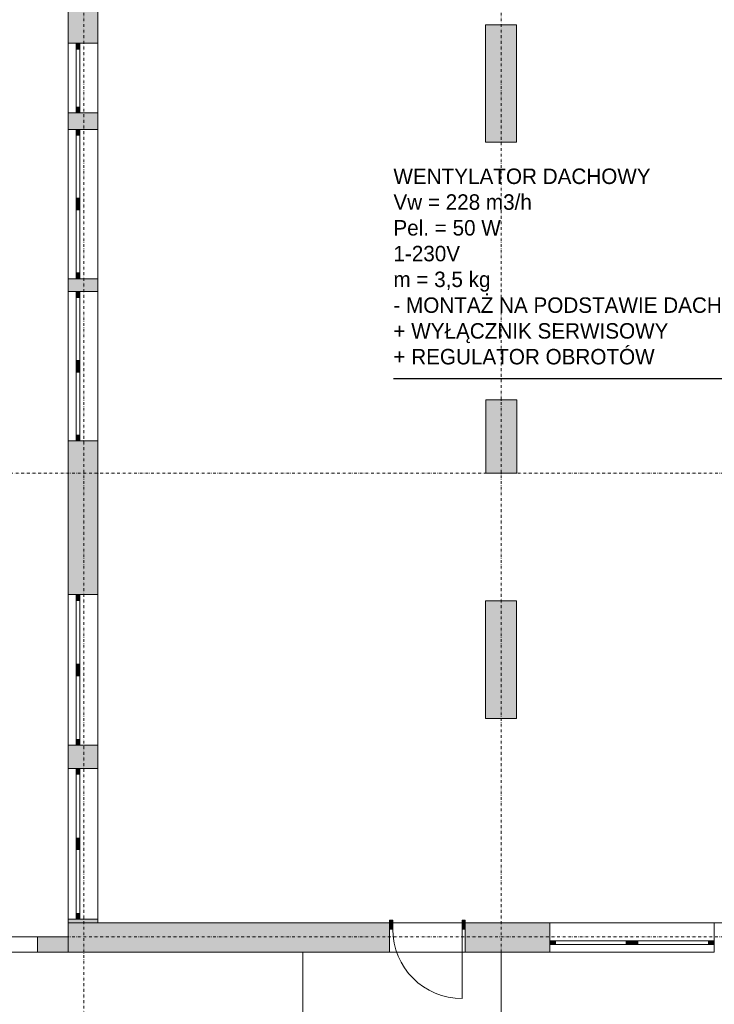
# Model space of a CAD drawing. Header units: centimetres. Extents: x -1589 to 108054, y -205274 to 31709.
# Tile 116 of 256: x 23081 to 23980, y 9585 to 10859. Entities that reach past the tile are written whole.
import ezdxf

# ---------------------------------------------------------------- set-up
doc = ezdxf.new("R2010")
doc.units = ezdxf.units.CM
doc.header["$LTSCALE"] = 0.01
doc.header["$MEASUREMENT"] = 0
doc.linetypes.add('Kropki i Kreski', pattern=[72, 36, -18, 0, -18])
doc.linetypes.add('Wipeout_Contour', pattern=[100, 0, -100])
for name, color, linetype in [('2_stropy.ISTN', 7, 'Continuous'), ('2_ściany wewnętrzne.ISTN', 7, 'Continuous'), ('2_ściany zewnętrzne.ISTN', 7, 'Continuous'), ('3_linie 2D .ISTN', 7, 'Continuous'), ('4_osie.ISTN', 7, 'Continuous'), ('_WOD-KAN', 7, 'Continuous')]:
    doc.layers.add(name, color=color, linetype=linetype)
doc.styles.add('GENERATED_STYLE_1', font='txt')

msp = doc.modelspace()

# ---------------------------------------------------------------- hatches: boundary and pattern name
at = {"layer": '2_ściany wewnętrzne.ISTN', "linetype": 'Continuous', "lineweight": 5}
for points in [[(23684.36078, 10852.36866), (23684.36078, 10700.26411), (23724.36078, 10700.26411), (23724.36078, 10852.36866)], [(23684.67968, 10367.07365), (23684.67968, 10272.40516), (23724.67968, 10272.40516), (23724.67968, 10367.07365)], [(23684.36078, 10106.84904), (23684.36078, 9954.7445), (23724.36078, 9954.7445), (23724.36078, 10106.84904)]]:
    msp.add_hatch(color=8, dxfattribs=at).paths.add_polyline_path(points)
at = {"layer": '2_ściany zewnętrzne.ISTN', "linetype": 'Continuous', "lineweight": 5}
for points in [[(23560.12526, 9693.90516), (23560.12526, 9682.40516), (23564.12526, 9682.40516), (23564.12526, 9693.90516)], [(23560.12526, 9693.90516), (23560.12526, 9682.40516), (23564.12526, 9682.40516), (23564.12526, 9693.90516)], [(23658.12526, 9682.40516), (23658.12526, 9693.90516), (23654.12526, 9693.90516), (23654.12526, 9682.40516)], [(23658.12526, 9682.40516), (23658.12526, 9693.90516), (23654.12526, 9693.90516), (23654.12526, 9682.40516)], [(23658.12526, 9652.40516), (23767.36285, 9652.40516), (23767.36285, 9690.40515), (23658.12526, 9690.40516)], [(23658.12526, 9652.40516), (23767.36285, 9652.40516), (23767.36285, 9690.40515), (23658.12526, 9690.40515)], [(23767.36285, 9662.40516), (23774.86285, 9662.40516), (23774.86285, 9667.40516), (23767.36285, 9667.40516)], [(23767.36285, 9662.40516), (23774.86285, 9662.40516), (23774.86285, 9667.40516), (23767.36285, 9667.40516)], [(23873.86285, 9667.40516), (23866.36285, 9667.40516), (23866.36285, 9662.40516), (23873.86285, 9662.40516)], [(23873.86285, 9667.40516), (23866.36285, 9667.40516), (23866.36285, 9662.40516), (23873.86285, 9662.40516)], [(23873.86285, 9662.40516), (23881.36285, 9662.40516), (23881.36285, 9667.40516), (23873.86285, 9667.40516)], [(23873.86285, 9662.40516), (23881.36285, 9662.40516), (23881.36285, 9667.40516), (23873.86285, 9667.40516)], [(23980.36285, 9667.40516), (23972.86285, 9667.40516), (23972.86285, 9662.40516), (23980.36285, 9662.40516)], [(23980.36285, 9667.40516), (23972.86285, 9667.40516), (23972.86285, 9662.40516), (23980.36285, 9662.40516)]]:
    msp.add_hatch(color=8, dxfattribs=at).paths.add_polyline_path(points)

# ---------------------------------------------------------------- linework, layer by layer
at = {"linetype": 'ByBlock', "lineweight": -2}
msp.add_lwpolyline([(23565.08802, 10394.74151), (24188.53938, 10394.74151), (24188.53938, 10207.40516)], dxfattribs=at)
msp.add_lwpolyline([(23565.08802, 10394.74151), (24188.53938, 10394.74151), (24188.53938, 10207.40516)], dxfattribs=at)
at = {"layer": '2_stropy.ISTN', "color": 8, "linetype": 'Continuous', "lineweight": 5, "flags": 128}
msp.add_lwpolyline([(23447.78668, 9458.33318), (23704.36078, 9458.33318), (23704.36078, 9652.40516), (23447.78668, 9652.40516)], close=True, dxfattribs=at)
at = {"layer": '2_ściany wewnętrzne.ISTN', "color": 8, "linetype": 'Continuous', "lineweight": 5, "flags": 128}
for points in [[(23684.36078, 10852.36866), (23684.36078, 10700.26411)], [(23724.36078, 10852.36866), (23684.36078, 10852.36866)], [(23724.36078, 10700.26411), (23724.36078, 10852.36866)], [(23684.36078, 10700.26411), (23724.36078, 10700.26411)], [(23684.67968, 10367.07365), (23684.67968, 10272.40516)], [(23724.67968, 10367.07365), (23684.67968, 10367.07365)], [(23724.67968, 10272.40516), (23724.67968, 10367.07365)], [(23684.67968, 10272.40516), (23724.67968, 10272.40516)], [(23684.36078, 10106.84904), (23684.36078, 9954.7445)], [(23724.36078, 10106.84904), (23684.36078, 10106.84904)], [(23724.36078, 9954.7445), (23724.36078, 10106.84904)], [(23684.36078, 9954.7445), (23724.36078, 9954.7445)]]:
    msp.add_lwpolyline(points, dxfattribs=at)
at = {"layer": '2_ściany zewnętrzne.ISTN', "color": 8, "linetype": 'Continuous', "lineweight": 5}
for p, q in [((23560.12526, 9693.90516), (23564.12526, 9693.90516)), ((23560.12526, 9682.40516), (23560.12526, 9693.90516)), ((23560.12526, 9693.90516), (23564.12526, 9693.90516)), ((23560.12526, 9682.40516), (23560.12526, 9693.90516)), ((23564.12526, 9693.90516), (23564.12526, 9682.40516)), ((23564.12526, 9693.90516), (23564.12526, 9682.40516)), ((23654.12526, 9682.40516), (23654.12526, 9693.90516)), ((23654.12526, 9693.90516), (23658.12526, 9693.90516)), ((23654.12526, 9682.40516), (23654.12526, 9693.90516)), ((23654.12526, 9693.90516), (23658.12526, 9693.90516)), ((23658.12526, 9693.90516), (23658.12526, 9682.40516)), ((23658.12526, 9693.90516), (23658.12526, 9682.40516)), ((23560.12526, 9682.40516), (23560.12526, 9690.40516)), ((23560.12526, 9682.40516), (23560.12526, 9690.40516)), ((23560.12526, 9682.40516), (23560.12526, 9690.40516)), ((23560.12526, 9682.40516), (23560.12526, 9690.40516)), ((23560.12526, 9682.40516), (23560.12526, 9690.40516)), ((23560.12526, 9682.40516), (23560.12526, 9690.40516)), ((23560.12526, 9652.40516), (23560.12526, 9682.40516)), ((23564.12526, 9682.40516), (23560.12526, 9682.40516)), ((23560.12526, 9652.40516), (23560.12526, 9682.40516)), ((23560.12526, 9652.40516), (23560.12526, 9682.40516)), ((23564.12526, 9682.40516), (23560.12526, 9682.40516)), ((23560.12526, 9652.40516), (23560.12526, 9682.40516)), ((23658.12526, 9682.40516), (23654.12526, 9682.40516)), ((23654.12526, 9682.40516), (23654.12526, 9592.40516)), ((23658.12526, 9682.40516), (23654.12526, 9682.40516)), ((23654.12526, 9682.40516), (23654.12526, 9592.40516)), ((23658.12526, 9682.40516), (23658.12526, 9690.40516)), ((23658.12526, 9682.40516), (23658.12526, 9690.40516)), ((23658.12526, 9682.40516), (23658.12526, 9690.40516)), ((23658.12526, 9682.40516), (23658.12526, 9690.40516)), ((23658.12526, 9682.40516), (23658.12526, 9690.40516)), ((23658.12526, 9682.40516), (23658.12526, 9690.40516)), ((23658.12526, 9652.40516), (23658.12526, 9682.40516)), ((23658.12526, 9652.40516), (23658.12526, 9682.40516)), ((23658.12526, 9652.40516), (23658.12526, 9682.40516)), ((23658.12526, 9652.40516), (23658.12526, 9682.40516)), ((23767.36285, 9667.40516), (23767.36285, 9690.40516)), ((23767.36285, 9690.40516), (23980.36285, 9690.40516)), ((23767.36285, 9667.40516), (23767.36285, 9690.40516)), ((23767.36285, 9667.40516), (23767.36285, 9690.40516)), ((23767.36285, 9690.40516), (23980.36285, 9690.40516)), ((23767.36285, 9667.40516), (23767.36285, 9690.40516)), ((23980.36285, 9667.40516), (23980.36285, 9690.40516)), ((23980.36285, 9667.40516), (23980.36285, 9690.40516)), ((23980.36285, 9667.40516), (23980.36285, 9690.40516)), ((23980.36285, 9667.40516), (23980.36285, 9690.40516)), ((23767.36285, 9662.40516), (23767.36285, 9667.40516)), ((23774.86285, 9667.40516), (23767.36285, 9667.40516)), ((23767.36285, 9662.40516), (23767.36285, 9667.40516)), ((23767.36285, 9662.40516), (23767.36285, 9667.40516)), ((23767.36285, 9662.40516), (23767.36285, 9667.40516)), ((23774.86285, 9667.40516), (23767.36285, 9667.40516)), ((23767.36285, 9662.40516), (23767.36285, 9667.40516)), ((23767.36285, 9662.40516), (23767.36285, 9667.40516)), ((23767.36285, 9652.40516), (23767.36285, 9662.40516)), ((23767.36285, 9662.40516), (23774.86285, 9662.40516)), ((23767.36285, 9652.40516), (23767.36285, 9662.40516)), ((23767.36285, 9652.40516), (23767.36285, 9662.40516)), ((23767.36285, 9662.40516), (23774.86285, 9662.40516)), ((23767.36285, 9652.40516), (23767.36285, 9662.40516)), ((23774.86285, 9662.40516), (23774.86285, 9667.40516)), ((23866.36285, 9667.40516), (23774.86285, 9667.40516)), ((23774.86285, 9662.40516), (23774.86285, 9667.40516)), ((23866.36285, 9667.40516), (23774.86285, 9667.40516)), ((23774.86285, 9662.40516), (23866.36285, 9662.40516)), ((23774.86285, 9662.40516), (23866.36285, 9662.40516)), ((23873.86285, 9667.40516), (23866.36285, 9667.40516)), ((23866.36285, 9667.40516), (23866.36285, 9662.40516)), ((23873.86285, 9667.40516), (23866.36285, 9667.40516)), ((23866.36285, 9667.40516), (23866.36285, 9662.40516)), ((23866.36285, 9662.40516), (23873.86285, 9662.40516)), ((23866.36285, 9662.40516), (23873.86285, 9662.40516)), ((23881.36285, 9667.40516), (23873.86285, 9667.40516)), ((23881.36285, 9667.40516), (23873.86285, 9667.40516)), ((23873.86285, 9662.40516), (23881.36285, 9662.40516)), ((23873.86285, 9662.40516), (23881.36285, 9662.40516)), ((23881.36285, 9662.40516), (23881.36285, 9667.40516)), ((23972.86285, 9667.40516), (23881.36285, 9667.40516)), ((23881.36285, 9662.40516), (23881.36285, 9667.40516)), ((23972.86285, 9667.40516), (23881.36285, 9667.40516)), ((23881.36285, 9662.40516), (23972.86285, 9662.40516)), ((23881.36285, 9662.40516), (23972.86285, 9662.40516)), ((23980.36285, 9667.40516), (23972.86285, 9667.40516)), ((23972.86285, 9667.40516), (23972.86285, 9662.40516)), ((23980.36285, 9667.40516), (23972.86285, 9667.40516)), ((23972.86285, 9667.40516), (23972.86285, 9662.40516)), ((23972.86285, 9662.40516), (23980.36285, 9662.40516)), ((23972.86285, 9662.40516), (23980.36285, 9662.40516)), ((23980.36285, 9662.40516), (23980.36285, 9667.40516)), ((23980.36285, 9662.40516), (23980.36285, 9667.40516)), ((23980.36285, 9662.40516), (23980.36285, 9667.40516)), ((23980.36285, 9662.40516), (23980.36285, 9667.40516)), ((23980.36285, 9662.40516), (23980.36285, 9667.40516)), ((23980.36285, 9662.40516), (23980.36285, 9667.40516)), ((23980.36285, 9652.40516), (23980.36285, 9662.40516)), ((23980.36285, 9652.40516), (23980.36285, 9662.40516)), ((23980.36285, 9652.40516), (23980.36285, 9662.40516)), ((23980.36285, 9652.40516), (23980.36285, 9662.40516)), ((23767.36285, 9652.40516), (23980.36285, 9652.40516)), ((23767.36285, 9652.40516), (23980.36285, 9652.40516))]:
    msp.add_line(p, q, dxfattribs=at)
at = {"layer": '2_ściany zewnętrzne.ISTN', "color": 8, "linetype": 'Continuous', "lineweight": 5, "flags": 128}
for points in [[(23767.36286, 9690.40516), (23658.12526, 9690.40516)], [(23767.36285, 9690.40516), (23658.12527, 9690.40516)], [(23172.36078, 9652.40516), (23560.12526, 9652.40516)], [(23658.12527, 9652.40516), (23767.36285, 9652.40516)], [(23658.12528, 9652.40516), (23767.36285, 9652.40516)]]:
    msp.add_lwpolyline(points, dxfattribs=at)
at = {"layer": '2_ściany zewnętrzne.ISTN', "color": 8, "linetype": 'Continuous', "lineweight": 5}
msp.add_arc((23654.12526, 9682.40516), 90, 180, 270, dxfattribs=at)
msp.add_arc((23654.12526, 9682.40516), 90, 180, 270, dxfattribs=at)

# ---------------------------------------------------------------- texts
at = {"layer": '_WOD-KAN', "color": 7, "linetype": 'Continuous', "lineweight": 15, "insert": (23565.08567, 10539.4907), "char_height": 20, "attachment_point": 4, "rotation": 359.99896973, "style": 'GENERATED_STYLE_1', "bg_fill": 2}
msp.add_mtext('\\pxql;WENTYLATOR DACHOWY\\PVw = 228 m3/h\\PPel. = 50 W\\P1-230V\\Pm = 3,5 kg\\P- MONTAŻ NA PODSTAWIE DACHOWEJ, IZOLOWANEJ\\P+ WYŁĄCZNIK SERWISOWY \\P+ REGULATOR OBROTÓW', dxfattribs=at)

# ---------------------------------------------------------------- wipeouts: each hides what was drawn before it
at = {"color": 8, "linetype": 'Wipeout_Contour', "lineweight": 5, "ltscale": 4633.551402}
msp.add_wipeout([(23144.36078, 9672.40516), (23104.36078, 9672.40516), (23104.36078, 9652.40516), (23144.36078, 9652.40516)], dxfattribs=at).dxf.layer = '2_ściany zewnętrzne.ISTN'

# ---------------------------------------------------------------- next in the draw order: hatches: boundary and pattern name
at = {"layer": '2_ściany zewnętrzne.ISTN', "linetype": 'Continuous', "lineweight": 5}
msp.add_hatch(color=8, dxfattribs=at).paths.add_polyline_path([(23144.36078, 9672.40516), (23104.36078, 9672.40516), (23104.36078, 9652.40516), (23144.36078, 9652.40516)])

# ---------------------------------------------------------------- next in the draw order: linework, layer by layer
at = {"layer": '2_stropy.ISTN', "color": 8, "linetype": 'Continuous', "lineweight": 5, "flags": 128}
for points in [[(23182.36078, 9690.48768), (24766.36078, 9690.48768), (24766.36078, 11471.85699), (24766.36078, 12054.49885), (24234.36078, 12054.49885), (24234.36078, 12071.25913), (23969.1496, 12071.25913), (23969.1496, 12054.39027), (23182.36078, 12054.39027)], [(23182.37034, 12054.45898), (23182.37034, 9690.34271), (24766.36078, 9690.35115), (24766.36078, 12054.45898), (24249.36078, 12054.45898), (24249.18927, 11634.35384), (23944.1496, 11634.35384), (23944.1496, 12054.45898)]]:
    msp.add_lwpolyline(points, close=True, dxfattribs=at)
at = {"layer": '2_ściany zewnętrzne.ISTN', "color": 8, "linetype": 'Continuous', "lineweight": 5, "flags": 128}
for points in [[(23144.36078, 9672.40516), (23104.36078, 9672.40516)], [(23104.36078, 9672.40516), (23104.36078, 9652.40516)], [(23144.36078, 9672.40516), (23104.36078, 9672.40516)], [(23104.36078, 9672.40516), (23104.36078, 9652.40516)], [(23144.36078, 9652.40516), (23144.36078, 9672.40516)], [(23144.36078, 9652.40516), (23144.36078, 9672.40516)], [(23104.36078, 9652.40516), (23144.36078, 9652.40516)], [(23104.36078, 9652.40516), (23144.36078, 9652.40516)], [(23144.36078, 9652.40516), (23560.12527, 9652.40516)]]:
    msp.add_lwpolyline(points, dxfattribs=at)
at = {"layer": '3_linie 2D .ISTN', "color": 8, "linetype": 'Continuous', "lineweight": 5}
for points in [[(22330.18391, 10617.48807), (22330.18391, 9652.40516), (23104.36078, 9652.40516)], [(22350.18391, 10617.48807), (22350.18391, 9672.40516), (23104.36078, 9672.40516)]]:
    msp.add_lwpolyline(points, dxfattribs=at)
at = {"layer": '4_osie.ISTN', "color": 7, "linetype": 'Kropki i Kreski', "lineweight": 0, "ltscale": 10}
for p, q in [((23704.36078, 9177.95201), (23704.36078, 12897.96143)), ((26058.2415, 9672.40516), (21985.82563, 9672.40516))]:
    msp.add_line(p, q, dxfattribs=at)

# ---------------------------------------------------------------- next in the draw order: wipeouts: each hides what was drawn before it
at = {"color": 8, "linetype": 'Wipeout_Contour', "lineweight": 5, "ltscale": 5878.622596}
msp.add_wipeout([(23182.36078, 9690.40516), (23182.36078, 12064.45898), (23144.36078, 12064.45898), (23144.36078, 9690.40516)], dxfattribs=at).dxf.layer = '2_ściany zewnętrzne.ISTN'

# ---------------------------------------------------------------- next in the draw order: hatches: boundary and pattern name
at = {"layer": '2_ściany zewnętrzne.ISTN', "linetype": 'Continuous', "lineweight": 5}
for points in [[(23144.36078, 10828.30038), (23182.36078, 10828.30038), (23182.36078, 10911.47692), (23144.36078, 10911.47692)], [(23159.36078, 10828.30038), (23154.36078, 10828.30038), (23154.36078, 10820.80038), (23159.36078, 10820.80038)], [(23144.36078, 10716.83538), (23182.36079, 10716.83538), (23182.36078, 10738.30038), (23144.36078, 10738.30038)], [(23154.36078, 10738.30038), (23159.36078, 10738.30038), (23159.36078, 10745.80038), (23154.36078, 10745.80038)], [(23154.36078, 10716.83538), (23154.36078, 10709.33538), (23159.36078, 10709.33538), (23159.36078, 10716.83538)], [(23159.36078, 10620.33538), (23159.36078, 10627.83538), (23154.36078, 10627.83538), (23154.36078, 10620.33538)], [(23154.36078, 10620.33538), (23154.36078, 10612.83538), (23159.36078, 10612.83538), (23159.36078, 10620.33538)], [(23144.36078, 10507.09008), (23182.36078, 10507.09008), (23182.36079, 10523.83538), (23144.36078, 10523.83538)], [(23159.36078, 10523.83538), (23159.36078, 10531.33538), (23154.36078, 10531.33538), (23154.36078, 10523.83538)], [(23154.36078, 10507.09008), (23154.36078, 10499.59008), (23159.36078, 10499.59008), (23159.36078, 10507.09008)], [(23159.36078, 10410.59008), (23159.36078, 10418.09008), (23154.36078, 10418.09008), (23154.36078, 10410.59008)], [(23154.36078, 10410.59008), (23154.36078, 10403.09008), (23159.36078, 10403.09008), (23159.36078, 10410.59008)], [(23159.36078, 10314.09008), (23159.36078, 10321.59008), (23154.36078, 10321.59008), (23154.36078, 10314.09008)], [(23144.36078, 10115.18537), (23182.36078, 10115.18537), (23182.36078, 10314.09008), (23144.36078, 10314.09008)], [(23154.36078, 10115.18536), (23154.36078, 10107.68536), (23159.36078, 10107.68536), (23159.36078, 10115.18536)], [(23159.36078, 10017.68536), (23159.36078, 10025.18536), (23154.36078, 10025.18536), (23154.36078, 10017.68536)], [(23154.36078, 10017.68536), (23154.36078, 10010.18536), (23159.36078, 10010.18536), (23159.36078, 10017.68536)], [(23159.36078, 9920.18536), (23159.36078, 9927.68536), (23154.36078, 9927.68536), (23154.36078, 9920.18536)], [(23144.36078, 9890.16995), (23182.36079, 9890.16995), (23182.36078, 9920.18537), (23144.36078, 9920.18537)], [(23154.36078, 9890.16995), (23154.36078, 9882.66995), (23159.36078, 9882.66995), (23159.36078, 9890.16995)], [(23159.36078, 9792.66995), (23159.36078, 9800.16995), (23154.36078, 9800.16995), (23154.36078, 9792.66995)], [(23154.36078, 9792.66995), (23154.36078, 9785.16995), (23159.36078, 9785.16995), (23159.36078, 9792.66995)], [(23144.36078, 9690.40516), (23182.36079, 9690.40516), (23182.36079, 9695.16996), (23144.36078, 9695.16996)], [(23159.36078, 9695.16995), (23159.36078, 9702.66995), (23154.36078, 9702.66995), (23154.36078, 9695.16995)], [(23182.36078, 9690.40516), (23144.36078, 9652.40516), (23182.36078, 9652.40516)], [(23144.36078, 9690.40516), (23144.36078, 9652.40516), (23182.36078, 9690.40516)], [(23172.36078, 9690.40513), (23172.36078, 9652.40516), (23560.12527, 9652.40516), (23560.12527, 9690.40515)], [(23182.36078, 9690.40515), (23182.36078, 9652.40516), (23560.12526, 9652.40516), (23560.12526, 9690.40516)]]:
    msp.add_hatch(color=8, dxfattribs=at).paths.add_polyline_path(points)

# ---------------------------------------------------------------- next in the draw order: linework, layer by layer
at = {"layer": '2_ściany zewnętrzne.ISTN', "color": 8, "linetype": 'Continuous', "lineweight": 5}
for p, q in [((23144.36078, 10828.30038), (23154.36078, 10828.30038)), ((23144.36078, 10828.30038), (23144.36078, 10738.30038)), ((23144.36078, 10828.30038), (23154.36078, 10828.30038)), ((23154.36078, 10828.30038), (23159.36078, 10828.30038)), ((23154.36078, 10820.80038), (23154.36078, 10828.30038)), ((23154.36078, 10828.30038), (23159.36078, 10828.30038)), ((23154.36078, 10828.30038), (23159.36078, 10828.30038)), ((23159.36078, 10828.30038), (23182.36078, 10828.30038)), ((23159.36078, 10828.30038), (23159.36078, 10820.80038)), ((23159.36078, 10828.30038), (23182.36078, 10828.30038)), ((23182.36078, 10828.30038), (23182.36078, 10738.30038)), ((23159.36078, 10820.80038), (23154.36078, 10820.80038)), ((23154.36078, 10745.80038), (23154.36078, 10820.80038)), ((23159.36078, 10820.80038), (23159.36078, 10745.80038)), ((23144.36078, 10738.30038), (23154.36078, 10738.30038)), ((23144.36078, 10738.30038), (23154.36078, 10738.30038)), ((23154.36078, 10738.30038), (23154.36078, 10745.80038)), ((23154.36078, 10745.80038), (23159.36078, 10745.80038)), ((23154.36078, 10738.30038), (23159.36078, 10738.30038)), ((23154.36078, 10738.30038), (23159.36078, 10738.30038)), ((23154.36078, 10738.30038), (23159.36078, 10738.30038)), ((23159.36078, 10745.80038), (23159.36078, 10738.30038)), ((23159.36078, 10738.30038), (23182.36078, 10738.30038)), ((23159.36078, 10738.30038), (23182.36078, 10738.30038)), ((23144.36078, 10716.83538), (23154.36078, 10716.83538)), ((23144.36078, 10716.83538), (23144.36078, 10523.83538)), ((23144.36078, 10716.83538), (23154.36078, 10716.83538)), ((23154.36078, 10716.83538), (23159.36078, 10716.83538)), ((23154.36078, 10716.83538), (23154.36078, 10709.33538)), ((23154.36078, 10716.83538), (23159.36078, 10716.83538)), ((23154.36078, 10716.83538), (23159.36078, 10716.83538)), ((23159.36078, 10716.83538), (23182.36078, 10716.83538)), ((23159.36078, 10709.33538), (23159.36078, 10716.83538)), ((23159.36078, 10716.83538), (23182.36078, 10716.83538)), ((23182.36078, 10716.83538), (23182.36078, 10523.83538)), ((23154.36078, 10709.33538), (23159.36078, 10709.33538)), ((23154.36078, 10709.33538), (23154.36078, 10627.83538)), ((23159.36078, 10627.83538), (23159.36078, 10709.33538)), ((23159.36078, 10627.83538), (23154.36078, 10627.83538)), ((23154.36078, 10627.83538), (23154.36078, 10620.33538)), ((23159.36078, 10620.33538), (23159.36078, 10627.83538)), ((23154.36078, 10620.33538), (23154.36078, 10612.83538)), ((23154.36078, 10612.83538), (23159.36078, 10612.83538)), ((23154.36078, 10612.83538), (23154.36078, 10531.33538)), ((23159.36078, 10612.83538), (23159.36078, 10620.33538)), ((23159.36078, 10531.33538), (23159.36078, 10612.83538)), ((23144.36078, 10523.83538), (23154.36078, 10523.83538)), ((23144.36078, 10523.83538), (23154.36078, 10523.83538)), ((23159.36078, 10531.33538), (23154.36078, 10531.33538)), ((23154.36078, 10531.33538), (23154.36078, 10523.83538)), ((23154.36078, 10523.83538), (23159.36078, 10523.83538)), ((23154.36078, 10523.83538), (23159.36078, 10523.83538)), ((23154.36078, 10523.83538), (23159.36078, 10523.83538)), ((23159.36078, 10523.83538), (23159.36078, 10531.33538)), ((23159.36078, 10523.83538), (23182.36078, 10523.83538)), ((23159.36078, 10523.83538), (23182.36078, 10523.83538)), ((23144.36078, 10507.09008), (23154.36078, 10507.09008)), ((23144.36078, 10507.09008), (23144.36078, 10314.09008)), ((23144.36078, 10507.09008), (23154.36078, 10507.09008)), ((23154.36078, 10507.09008), (23159.36078, 10507.09008)), ((23154.36078, 10507.09008), (23154.36078, 10499.59008)), ((23154.36078, 10507.09008), (23159.36078, 10507.09008)), ((23154.36078, 10507.09008), (23159.36078, 10507.09008)), ((23154.36078, 10499.59008), (23159.36078, 10499.59008)), ((23154.36078, 10499.59008), (23154.36078, 10418.09008)), ((23159.36078, 10507.09008), (23182.36078, 10507.09008)), ((23159.36078, 10499.59008), (23159.36078, 10507.09008)), ((23159.36078, 10507.09008), (23182.36078, 10507.09008)), ((23159.36078, 10418.09008), (23159.36078, 10499.59008)), ((23182.36078, 10507.09008), (23182.36078, 10314.09008)), ((23159.36078, 10418.09008), (23154.36078, 10418.09008)), ((23154.36078, 10418.09008), (23154.36078, 10410.59008)), ((23154.36078, 10410.59008), (23154.36078, 10403.09008)), ((23159.36078, 10410.59008), (23159.36078, 10418.09008)), ((23159.36078, 10403.09008), (23159.36078, 10410.59008)), ((23154.36078, 10403.09008), (23159.36078, 10403.09008)), ((23154.36078, 10403.09008), (23154.36078, 10321.59008)), ((23159.36078, 10321.59008), (23159.36078, 10403.09008)), ((23159.36078, 10321.59008), (23154.36078, 10321.59008)), ((23154.36078, 10321.59008), (23154.36078, 10314.09008)), ((23159.36078, 10314.09008), (23159.36078, 10321.59008)), ((23144.36078, 10314.09008), (23154.36078, 10314.09008)), ((23144.36078, 10314.09008), (23154.36078, 10314.09008)), ((23154.36078, 10314.09008), (23159.36078, 10314.09008)), ((23154.36078, 10314.09008), (23159.36078, 10314.09008)), ((23154.36078, 10314.09008), (23159.36078, 10314.09008)), ((23159.36078, 10314.09008), (23182.36078, 10314.09008)), ((23159.36078, 10314.09008), (23182.36078, 10314.09008)), ((23144.36078, 10115.18536), (23154.36078, 10115.18536)), ((23144.36078, 10115.18536), (23144.36078, 9920.18536)), ((23144.36078, 10115.18536), (23154.36078, 10115.18536)), ((23154.36078, 10115.18536), (23159.36078, 10115.18536)), ((23154.36078, 10115.18536), (23154.36078, 10107.68536)), ((23154.36078, 10115.18536), (23159.36078, 10115.18536)), ((23154.36078, 10115.18536), (23159.36078, 10115.18536)), ((23159.36078, 10115.18536), (23182.36078, 10115.18536)), ((23159.36078, 10107.68536), (23159.36078, 10115.18536)), ((23159.36078, 10115.18536), (23182.36078, 10115.18536)), ((23182.36078, 10115.18536), (23182.36078, 9920.18536)), ((23154.36078, 10107.68536), (23159.36078, 10107.68536)), ((23154.36078, 10107.68536), (23154.36078, 10025.18536)), ((23159.36078, 10025.18536), (23159.36078, 10107.68536)), ((23159.36078, 10025.18536), (23154.36078, 10025.18536)), ((23154.36078, 10025.18536), (23154.36078, 10017.68536)), ((23159.36078, 10017.68536), (23159.36078, 10025.18536)), ((23154.36078, 10017.68536), (23154.36078, 10010.18536)), ((23159.36078, 10010.18536), (23159.36078, 10017.68536)), ((23154.36078, 10010.18536), (23159.36078, 10010.18536)), ((23154.36078, 10010.18536), (23154.36078, 9927.68536)), ((23159.36078, 9927.68536), (23159.36078, 10010.18536)), ((23159.36078, 9927.68536), (23154.36078, 9927.68536)), ((23154.36078, 9927.68536), (23154.36078, 9920.18536)), ((23159.36078, 9920.18536), (23159.36078, 9927.68536)), ((23144.36078, 9920.18536), (23154.36078, 9920.18536)), ((23144.36078, 9920.18536), (23154.36078, 9920.18536)), ((23154.36078, 9920.18536), (23159.36078, 9920.18536)), ((23154.36078, 9920.18536), (23159.36078, 9920.18536)), ((23154.36078, 9920.18536), (23159.36078, 9920.18536)), ((23159.36078, 9920.18536), (23182.36078, 9920.18536)), ((23159.36078, 9920.18536), (23182.36078, 9920.18536)), ((23144.36078, 9890.16995), (23154.36078, 9890.16995)), ((23144.36078, 9890.16995), (23144.36078, 9695.16995)), ((23144.36078, 9890.16995), (23154.36078, 9890.16995)), ((23154.36078, 9890.16995), (23159.36078, 9890.16995)), ((23154.36078, 9890.16995), (23154.36078, 9882.66995)), ((23154.36078, 9890.16995), (23159.36078, 9890.16995)), ((23154.36078, 9890.16995), (23159.36078, 9890.16995)), ((23159.36078, 9890.16995), (23182.36078, 9890.16995)), ((23159.36078, 9882.66995), (23159.36078, 9890.16995)), ((23159.36078, 9890.16995), (23182.36078, 9890.16995)), ((23182.36078, 9890.16995), (23182.36078, 9695.16995)), ((23154.36078, 9882.66995), (23159.36078, 9882.66995)), ((23154.36078, 9882.66995), (23154.36078, 9800.16995)), ((23159.36078, 9800.16995), (23159.36078, 9882.66995)), ((23159.36078, 9800.16995), (23154.36078, 9800.16995)), ((23154.36078, 9800.16995), (23154.36078, 9792.66995)), ((23159.36078, 9792.66995), (23159.36078, 9800.16995)), ((23154.36078, 9792.66995), (23154.36078, 9785.16995)), ((23154.36078, 9785.16995), (23159.36078, 9785.16995)), ((23154.36078, 9785.16995), (23154.36078, 9702.66995)), ((23159.36078, 9785.16995), (23159.36078, 9792.66995)), ((23159.36078, 9702.66995), (23159.36078, 9785.16995)), ((23144.36078, 9695.16995), (23154.36078, 9695.16995)), ((23144.36078, 9695.16995), (23154.36078, 9695.16995)), ((23159.36078, 9702.66995), (23154.36078, 9702.66995)), ((23154.36078, 9702.66995), (23154.36078, 9695.16995)), ((23154.36078, 9695.16995), (23159.36078, 9695.16995)), ((23154.36078, 9695.16995), (23159.36078, 9695.16995)), ((23154.36078, 9695.16995), (23159.36078, 9695.16995)), ((23159.36078, 9695.16995), (23159.36078, 9702.66995)), ((23159.36078, 9695.16995), (23182.36078, 9695.16995)), ((23159.36078, 9695.16995), (23182.36078, 9695.16995))]:
    msp.add_line(p, q, dxfattribs=at)
at = {"layer": '2_ściany zewnętrzne.ISTN', "color": 8, "linetype": 'Continuous', "lineweight": 5, "flags": 128}
for points in [[(23144.36078, 12064.45898), (23144.36078, 9690.40516)], [(23182.36078, 9690.40516), (23182.36078, 12064.45898)], [(23144.36078, 10911.47692), (23144.36078, 10828.30038)], [(23182.36078, 10828.30038), (23182.36078, 10911.47692)], [(23144.36078, 10738.30038), (23144.36078, 10716.83538)], [(23182.36078, 10716.83538), (23182.36078, 10738.30038)], [(23144.36078, 10523.83538), (23144.36078, 10507.09008)], [(23182.36078, 10507.09008), (23182.36078, 10523.83538)], [(23144.36078, 10314.09008), (23144.36078, 10115.18536)], [(23182.36078, 10115.18536), (23182.36078, 10314.09008)], [(23144.36078, 9920.18536), (23144.36078, 9890.16995)], [(23182.36078, 9890.16995), (23182.36078, 9920.18536)], [(23144.36078, 9695.16995), (23144.36078, 9690.40516)], [(23182.36078, 9690.40516), (23182.36078, 9695.16995)], [(23144.36078, 9690.40516), (23182.36078, 9690.40516)], [(23144.36078, 9652.40516), (23144.36078, 9690.40516)], [(23560.12526, 9690.40516), (23172.36078, 9690.40516)], [(23560.12527, 9690.40516), (23182.36078, 9690.40516)]]:
    msp.add_lwpolyline(points, dxfattribs=at)
at = {"layer": '4_osie.ISTN', "color": 7, "linetype": 'Kropki i Kreski', "lineweight": 0, "ltscale": 10}
for p, q in [((23164.36078, 9177.95201), (23164.36078, 12897.96143)), ((26058.2415, 10272.40516), (21985.82563, 10272.40516))]:
    msp.add_line(p, q, dxfattribs=at)

doc.saveas('drawing.dxf')
